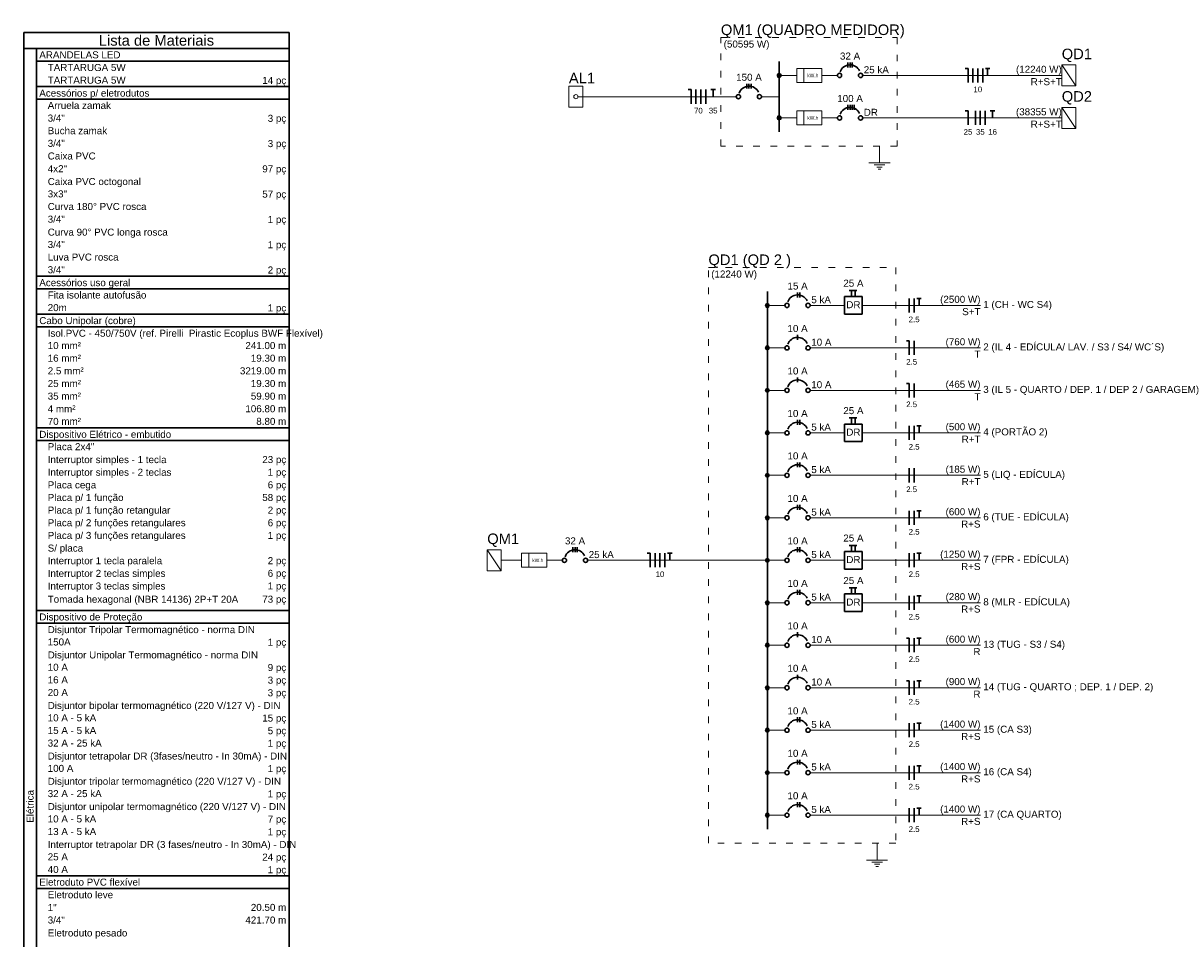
# Model space of a CAD drawing. Header units: millimetres. Extents: x 26 to 1362, y 24 to 358.
# Tile 256 of 256: x 1325 to 1342, y 271 to 285. Entities that reach past the tile are written whole.
import ezdxf

# ---------------------------------------------------------------- set-up
doc = ezdxf.new("R2010")
doc.units = ezdxf.units.MM
doc.linetypes.add('DOT2', pattern=[3.175, 0, -3.175])
for name, color, linetype, lineweight in [('DI-Barramento', 6, 'Continuous', 30), ('DI-Disjuntor', 1, 'Continuous', 30), ('DI-Fios', 3, 'Continuous', 30), ('DI-Linhas do diagrama', 9, 'Continuous', 20), ('DI-Linhas do quadro', 1, 'Continuous', 30), ('DI-Pontilhado', 7, 'Continuous', 20), ('DI-Textos do diagrama', 7, 'Continuous', 20), ('DI-Textos do quadro', 7, 'Continuous', 20), ('DI-Título do diagrama', 3, 'Continuous', 30), ('DI-Título do quadro', 1, 'Continuous', 30)]:
    doc.layers.add(name, color=color, linetype=linetype, lineweight=lineweight)
doc.styles.add('arial', font='arial.ttf')

msp = doc.modelspace()

# ---------------------------------------------------------------- linework, layer by layer
at = {"layer": 'DI-Barramento', "linetype": 'Continuous'}
for p, q in [((1335.9107, 284.0575), (1335.9107, 282.9932)), ((1335.7334, 280.5889), (1335.7334, 272.4769))]:
    msp.add_line(p, q, dxfattribs=at)
at = {"layer": 'DI-Disjuntor', "linetype": 'Continuous'}
for p, q in [((1336.9485, 283.9675), (1336.9485, 284.0416)), ((1336.9803, 283.9675), (1336.9803, 284.0416)), ((1337.0121, 283.9675), (1337.0121, 284.0416)), ((1335.4236, 283.6471), (1335.4236, 283.7212)), ((1335.4553, 283.6471), (1335.4553, 283.7212)), ((1335.4871, 283.6471), (1335.4871, 283.7212)), ((1336.9485, 283.3268), (1336.9485, 283.4009)), ((1336.9803, 283.3268), (1336.9803, 283.4009)), ((1337.0121, 283.3268), (1337.0121, 283.4009)), ((1337.0438, 283.3268), (1337.0438, 283.4009)), ((1336.1888, 280.4988), (1336.1888, 280.573)), ((1336.2206, 280.4988), (1336.2206, 280.573)), ((1336.8983, 280.5094), (1336.8983, 280.2447)), ((1337.1631, 280.5094), (1336.8983, 280.5094)), ((1336.9645, 280.6021), (1337.0836, 280.6021)), ((1337.0042, 280.5094), (1337.0042, 280.6021)), ((1337.0572, 280.5094), (1337.0572, 280.6021)), ((1337.1631, 280.5094), (1337.1631, 280.2447)), ((1337.1631, 280.2447), (1336.8983, 280.2447)), ((1336.1888, 279.8581), (1336.1888, 279.9323)), ((1336.1888, 279.2174), (1336.1888, 279.2916)), ((1336.1888, 278.5768), (1336.1888, 278.6509)), ((1336.2206, 278.5768), (1336.2206, 278.6509)), ((1336.8983, 278.5873), (1336.8983, 278.3226)), ((1337.1631, 278.5873), (1336.8983, 278.5873)), ((1336.9645, 278.68), (1337.0836, 278.68)), ((1337.0042, 278.5873), (1337.0042, 278.68)), ((1337.0572, 278.5873), (1337.0572, 278.68)), ((1337.1631, 278.5873), (1337.1631, 278.3226)), ((1337.1631, 278.3226), (1336.8983, 278.3226)), ((1336.1888, 277.9361), (1336.1888, 278.0102)), ((1336.2206, 277.9361), (1336.2206, 278.0102)), ((1336.1888, 277.2954), (1336.1888, 277.3695)), ((1336.2206, 277.2954), (1336.2206, 277.3695)), ((1332.8, 276.6547), (1332.8, 276.7288)), ((1332.8318, 276.6547), (1332.8318, 276.7288)), ((1332.8635, 276.6547), (1332.8635, 276.7288)), ((1336.1888, 276.6547), (1336.1888, 276.7288)), ((1336.2206, 276.6547), (1336.2206, 276.7288)), ((1336.8983, 276.6653), (1336.8983, 276.4005)), ((1337.1631, 276.6653), (1336.8983, 276.6653)), ((1336.9645, 276.7579), (1337.0836, 276.7579)), ((1337.0042, 276.6653), (1337.0042, 276.7579)), ((1337.0572, 276.6653), (1337.0572, 276.7579)), ((1337.1631, 276.6653), (1337.1631, 276.4005)), ((1337.1631, 276.4005), (1336.8983, 276.4005)), ((1336.1888, 276.014), (1336.1888, 276.0881)), ((1336.2206, 276.014), (1336.2206, 276.0881)), ((1336.9645, 276.1172), (1337.0836, 276.1172)), ((1337.0042, 276.0246), (1337.0042, 276.1172)), ((1337.0572, 276.0246), (1337.0572, 276.1172)), ((1336.8983, 276.0246), (1336.8983, 275.7598)), ((1337.1631, 276.0246), (1336.8983, 276.0246)), ((1337.1631, 276.0246), (1337.1631, 275.7598)), ((1337.1631, 275.7598), (1336.8983, 275.7598)), ((1336.1888, 275.3733), (1336.1888, 275.4474)), ((1336.1888, 274.7326), (1336.1888, 274.8067)), ((1336.1888, 274.0919), (1336.1888, 274.166)), ((1336.2206, 274.0919), (1336.2206, 274.166)), ((1336.1888, 273.4512), (1336.1888, 273.5253)), ((1336.2206, 273.4512), (1336.2206, 273.5253)), ((1336.1888, 272.8105), (1336.1888, 272.8846)), ((1336.2206, 272.8105), (1336.2206, 272.8846))]:
    msp.add_line(p, q, dxfattribs=at)
for centre in [(1336.8214, 283.8457), (1337.1391, 283.8457), (1335.2965, 283.5253), (1335.6142, 283.5253), (1336.8214, 283.205), (1337.1391, 283.205), (1336.0299, 280.3771), (1336.3476, 280.3771), (1336.0299, 279.7364), (1336.3476, 279.7364), (1336.0299, 279.0957), (1336.3476, 279.0957), (1336.0299, 278.455), (1336.3476, 278.455), (1336.0299, 277.8143), (1336.3476, 277.8143), (1336.0299, 277.1736), (1336.3476, 277.1736), (1332.6729, 276.5329), (1332.9906, 276.5329), (1336.0299, 276.5329), (1336.3476, 276.5329), (1336.0299, 275.8922), (1336.3476, 275.8922), (1336.0299, 275.2515), (1336.3476, 275.2515), (1336.0299, 274.6108), (1336.3476, 274.6108), (1336.0299, 273.9701), (1336.3476, 273.9701), (1336.0299, 273.3294), (1336.3476, 273.3294), (1336.0299, 272.6887), (1336.3476, 272.6887)]:
    msp.add_circle(centre, 0.0318, dxfattribs=at)
for centre in [(1336.9803, 283.8457), (1335.4553, 283.5253), (1336.9803, 283.205), (1336.1888, 280.3771), (1336.1888, 279.7364), (1336.1888, 279.0957), (1336.1888, 278.455), (1336.1888, 277.8143), (1336.1888, 277.1736), (1332.8318, 276.5329), (1336.1888, 276.5329), (1336.1888, 275.8922), (1336.1888, 275.2515), (1336.1888, 274.6108), (1336.1888, 273.9701), (1336.1888, 273.3294), (1336.1888, 272.6887)]:
    msp.add_arc(centre, 0.1588, 25, 160, dxfattribs=at)
at = {"layer": 'DI-Fios', "linetype": 'Continuous'}
for p, q in [((1338.7594, 283.9516), (1338.7171, 283.9516)), ((1338.7594, 283.7398), (1338.7594, 283.9516)), ((1338.8335, 283.7398), (1338.8335, 283.9516)), ((1338.9077, 283.7398), (1338.9077, 283.9516)), ((1338.9818, 283.7398), (1338.9818, 283.9516)), ((1339.0221, 283.9516), (1339.0898, 283.9516)), ((1339.0559, 283.8457), (1339.0559, 283.9516)), ((1334.5817, 283.6312), (1334.5393, 283.6312)), ((1334.5817, 283.4194), (1334.5817, 283.6312)), ((1334.6558, 283.4194), (1334.6558, 283.6312)), ((1334.7299, 283.4194), (1334.7299, 283.6312)), ((1334.8041, 283.4194), (1334.8041, 283.6312)), ((1334.8814, 283.6312), (1334.9491, 283.6312)), ((1334.9152, 283.5253), (1334.9152, 283.6312)), ((1338.7594, 283.3109), (1338.7171, 283.3109)), ((1338.7594, 283.0991), (1338.7594, 283.3109)), ((1338.8706, 283.0991), (1338.8706, 283.3109)), ((1338.9447, 283.0991), (1338.9447, 283.3109)), ((1339.0189, 283.0991), (1339.0189, 283.3109)), ((1339.0962, 283.3109), (1339.164, 283.3109)), ((1339.1301, 283.205), (1339.1301, 283.3109)), ((1337.8726, 280.2712), (1337.8726, 280.483)), ((1337.9467, 280.2712), (1337.9467, 280.483)), ((1337.987, 280.483), (1338.0548, 280.483)), ((1338.0209, 280.3771), (1338.0209, 280.483)), ((1337.8726, 279.8423), (1337.8302, 279.8423)), ((1337.8726, 279.6305), (1337.8726, 279.8423)), ((1337.9467, 279.6305), (1337.9467, 279.8423)), ((1337.8726, 279.2016), (1337.8302, 279.2016)), ((1337.8726, 278.9898), (1337.8726, 279.2016)), ((1337.9467, 278.9898), (1337.9467, 279.2016)), ((1337.8726, 278.3491), (1337.8726, 278.5609)), ((1337.9467, 278.3491), (1337.9467, 278.5609)), ((1337.987, 278.5609), (1338.0548, 278.5609)), ((1338.0209, 278.455), (1338.0209, 278.5609)), ((1337.8726, 277.7084), (1337.8726, 277.9202)), ((1337.9467, 277.7084), (1337.9467, 277.9202)), ((1337.8726, 277.0677), (1337.8726, 277.2795)), ((1337.9467, 277.0677), (1337.9467, 277.2795)), ((1337.987, 277.2795), (1338.0548, 277.2795)), ((1338.0209, 277.1736), (1338.0209, 277.2795)), ((1333.9649, 276.6388), (1333.9225, 276.6388)), ((1333.9649, 276.427), (1333.9649, 276.6388)), ((1334.039, 276.427), (1334.039, 276.6388)), ((1334.1131, 276.427), (1334.1131, 276.6388)), ((1334.1873, 276.427), (1334.1873, 276.6388)), ((1334.2275, 276.6388), (1334.2953, 276.6388)), ((1334.2614, 276.5329), (1334.2614, 276.6388)), ((1337.8726, 276.427), (1337.8726, 276.6388)), ((1337.9467, 276.427), (1337.9467, 276.6388)), ((1337.987, 276.6388), (1338.0548, 276.6388)), ((1338.0209, 276.5329), (1338.0209, 276.6388)), ((1337.8726, 275.7863), (1337.8726, 275.9981)), ((1337.9467, 275.7863), (1337.9467, 275.9981)), ((1337.987, 275.9981), (1338.0548, 275.9981)), ((1338.0209, 275.8922), (1338.0209, 275.9981)), ((1337.8726, 275.3574), (1337.8302, 275.3574)), ((1337.8726, 275.1456), (1337.8726, 275.3574)), ((1337.9467, 275.1456), (1337.9467, 275.3574)), ((1337.987, 275.3574), (1338.0548, 275.3574)), ((1338.0209, 275.2515), (1338.0209, 275.3574)), ((1337.8726, 274.7167), (1337.8302, 274.7167)), ((1337.8726, 274.5049), (1337.8726, 274.7167)), ((1337.9467, 274.5049), (1337.9467, 274.7167)), ((1337.987, 274.7167), (1338.0548, 274.7167)), ((1338.0209, 274.6108), (1338.0209, 274.7167)), ((1337.8726, 273.8642), (1337.8726, 274.076)), ((1337.9467, 273.8642), (1337.9467, 274.076)), ((1337.987, 274.076), (1338.0548, 274.076)), ((1338.0209, 273.9701), (1338.0209, 274.076)), ((1337.8726, 273.2235), (1337.8726, 273.4353)), ((1337.9467, 273.2235), (1337.9467, 273.4353)), ((1337.987, 273.4353), (1338.0548, 273.4353)), ((1338.0209, 273.3294), (1338.0209, 273.4353)), ((1337.8726, 272.5828), (1337.8726, 272.7946)), ((1337.9467, 272.5828), (1337.9467, 272.7946)), ((1337.987, 272.7946), (1338.0548, 272.7946)), ((1338.0209, 272.6887), (1338.0209, 272.7946))]:
    msp.add_line(p, q, dxfattribs=at)
at = {"layer": 'DI-Linhas do diagrama', "linetype": 'Continuous'}
for p, q in [((1336.2814, 283.7398), (1336.2814, 283.9516)), ((1340.385, 284.0045), (1340.1732, 284.0045)), ((1340.1732, 284.0045), (1340.1732, 283.6868)), ((1340.385, 283.6868), (1340.1732, 284.0045)), ((1340.385, 283.6868), (1340.385, 284.0045)), ((1335.9425, 283.8457), (1336.1755, 283.8457)), ((1336.5567, 283.8457), (1336.7897, 283.8457)), ((1337.1709, 283.8457), (1340.1732, 283.8457)), ((1332.9508, 283.6842), (1332.739, 283.6842)), ((1332.739, 283.6842), (1332.739, 283.3665)), ((1332.9508, 283.3665), (1332.9508, 283.6842)), ((1340.1732, 283.6868), (1340.385, 283.6868)), ((1332.8767, 283.5253), (1332.9508, 283.5253)), ((1332.9508, 283.5253), (1332.9932, 283.5253)), ((1332.9932, 283.5253), (1333.0567, 283.5253)), ((1333.0249, 283.5253), (1335.2647, 283.5253)), ((1335.646, 283.5253), (1335.9107, 283.5253)), ((1332.739, 283.3665), (1332.9508, 283.3665)), ((1336.2814, 283.0991), (1336.2814, 283.3109)), ((1340.385, 283.3638), (1340.1732, 283.3638)), ((1340.1732, 283.3638), (1340.1732, 283.0461)), ((1340.385, 283.0461), (1340.1732, 283.3638)), ((1340.385, 283.0461), (1340.385, 283.3638)), ((1335.9425, 283.205), (1336.1755, 283.205)), ((1336.5567, 283.205), (1336.7897, 283.205)), ((1337.1709, 283.205), (1340.1732, 283.205)), ((1340.1732, 283.0461), (1340.385, 283.0461)), ((1335.7652, 280.3771), (1335.9982, 280.3771)), ((1336.3794, 280.3771), (1336.8983, 280.3771)), ((1337.1631, 280.3771), (1338.9475, 280.3771)), ((1335.7652, 279.7364), (1335.9982, 279.7364)), ((1336.3794, 279.7364), (1338.9475, 279.7364)), ((1335.7652, 279.0957), (1335.9982, 279.0957)), ((1336.3794, 279.0957), (1338.9475, 279.0957)), ((1335.7652, 278.455), (1335.9982, 278.455)), ((1336.3794, 278.455), (1336.8983, 278.455)), ((1337.1631, 278.455), (1338.9475, 278.455)), ((1335.7652, 277.8143), (1335.9982, 277.8143)), ((1336.3794, 277.8143), (1338.9475, 277.8143)), ((1335.7652, 277.1736), (1335.9982, 277.1736)), ((1336.3794, 277.1736), (1338.9475, 277.1736)), ((1331.7198, 276.6917), (1331.508, 276.6917)), ((1331.508, 276.6917), (1331.508, 276.374)), ((1331.7198, 276.374), (1331.508, 276.6917)), ((1331.7198, 276.374), (1331.7198, 276.6917)), ((1332.1328, 276.427), (1332.1328, 276.6388)), ((1331.7198, 276.5329), (1332.0269, 276.5329)), ((1332.4082, 276.5329), (1332.6411, 276.5329)), ((1333.0224, 276.5329), (1335.7334, 276.5329)), ((1335.7652, 276.5329), (1335.9982, 276.5329)), ((1336.3794, 276.5329), (1336.8983, 276.5329)), ((1337.1631, 276.5329), (1338.9475, 276.5329)), ((1331.508, 276.374), (1331.7198, 276.374)), ((1335.7652, 275.8922), (1335.9982, 275.8922)), ((1336.3794, 275.8922), (1336.8983, 275.8922)), ((1337.1631, 275.8922), (1338.9475, 275.8922)), ((1335.7652, 275.2515), (1335.9982, 275.2515)), ((1336.3794, 275.2515), (1338.9475, 275.2515)), ((1335.7652, 274.6108), (1335.9982, 274.6108)), ((1336.3794, 274.6108), (1338.9475, 274.6108)), ((1335.7652, 273.9701), (1335.9982, 273.9701)), ((1336.3794, 273.9701), (1338.9475, 273.9701)), ((1335.7652, 273.3294), (1335.9982, 273.3294)), ((1336.3794, 273.3294), (1338.9475, 273.3294)), ((1335.7652, 272.6887), (1335.9982, 272.6887)), ((1336.3794, 272.6887), (1338.9475, 272.6887))]:
    msp.add_line(p, q, dxfattribs=at)
for points in [[(1336.1755, 283.7398), (1336.1755, 283.9516), (1336.5567, 283.9516), (1336.5567, 283.7398), (1336.1755, 283.7398)], [(1336.1755, 283.0991), (1336.1755, 283.3109), (1336.5567, 283.3109), (1336.5567, 283.0991), (1336.1755, 283.0991)], [(1332.0269, 276.427), (1332.0269, 276.6388), (1332.4082, 276.6388), (1332.4082, 276.427), (1332.0269, 276.427)]]:
    msp.add_lwpolyline(points, close=True, dxfattribs=at)
at = {"layer": 'DI-Linhas do diagrama', "linetype": 'Continuous', "const_width": 0.0318}
for points in [[(1335.9266, 283.8457, 1), (1335.8948, 283.8457, 1)], [(1335.9266, 283.205, 1), (1335.8948, 283.205, 1)], [(1335.7493, 280.3771, 1), (1335.7175, 280.3771, 1)], [(1335.7493, 279.7364, 1), (1335.7175, 279.7364, 1)], [(1335.7493, 279.0957, 1), (1335.7175, 279.0957, 1)], [(1335.7493, 278.455, 1), (1335.7175, 278.455, 1)], [(1335.7493, 277.8143, 1), (1335.7175, 277.8143, 1)], [(1335.7493, 277.1736, 1), (1335.7175, 277.1736, 1)], [(1335.7493, 276.5329, 1), (1335.7175, 276.5329, 1)], [(1335.7493, 275.8922, 1), (1335.7175, 275.8922, 1)], [(1335.7493, 275.2515, 1), (1335.7175, 275.2515, 1)], [(1335.7493, 274.6108, 1), (1335.7175, 274.6108, 1)], [(1335.7493, 273.9701, 1), (1335.7175, 273.9701, 1)], [(1335.7493, 273.3294, 1), (1335.7175, 273.3294, 1)], [(1335.7493, 272.6887, 1), (1335.7175, 272.6887, 1)]]:
    msp.add_lwpolyline(points, format="xyb", close=True, dxfattribs=at)
at = {"layer": 'DI-Linhas do diagrama', "linetype": 'Continuous'}
for centre in [(1335.9107, 283.8457), (1332.8449, 283.5253), (1335.9107, 283.205), (1335.7334, 280.3771), (1335.7334, 279.7364), (1335.7334, 279.0957), (1335.7334, 278.455), (1335.7334, 277.8143), (1335.7334, 277.1736), (1335.7334, 276.5329), (1335.7334, 275.8922), (1335.7334, 275.2515), (1335.7334, 274.6108), (1335.7334, 273.9701), (1335.7334, 273.3294), (1335.7334, 272.6887)]:
    msp.add_circle(centre, 0.0318, dxfattribs=at)
at = {"layer": 'DI-Linhas do quadro', "linetype": 'Continuous'}
for p, q in [((1324.5184, 284.4931), (1328.5184, 284.4931)), ((1324.5184, 260.717), (1324.5184, 284.4931)), ((1328.5184, 260.717), (1328.5184, 284.4931)), ((1324.5184, 284.2496), (1328.5184, 284.2496)), ((1324.709, 260.717), (1324.709, 284.2496)), ((1324.709, 284.059), (1328.5184, 284.059)), ((1324.709, 283.6777), (1328.5184, 283.6777)), ((1324.709, 283.4871), (1328.5184, 283.4871)), ((1324.709, 280.8184), (1328.5184, 280.8184)), ((1324.709, 280.6278), (1328.5184, 280.6278)), ((1324.709, 280.2465), (1328.5184, 280.2465)), ((1324.709, 280.0559), (1328.5184, 280.0559)), ((1324.709, 278.531), (1328.5184, 278.531)), ((1324.709, 278.3403), (1328.5184, 278.3403)), ((1324.709, 275.776), (1328.5184, 275.776)), ((1324.709, 275.5854), (1328.5184, 275.5854)), ((1324.709, 271.773), (1328.5184, 271.773)), ((1324.709, 271.5824), (1328.5184, 271.5824))]:
    msp.add_line(p, q, dxfattribs=at)
at = {"layer": 'DI-Pontilhado', "linetype": 'DOT2', "ltscale": 0.05}
for points in [[(1335.0317, 282.7814), (1335.0317, 284.4175), (1337.6898, 284.4175), (1337.6898, 282.7814), (1335.0317, 282.7814)], [(1334.8439, 272.2651), (1334.8439, 280.9489), (1337.6714, 280.9489), (1337.6714, 272.2651), (1334.8439, 272.2651)]]:
    msp.add_lwpolyline(points, close=True, dxfattribs=at)
at = {"layer": 'DI-Textos do diagrama', "linetype": 'Continuous'}
for p, q in [((1337.424, 282.7814), (1337.424, 282.5272)), ((1337.2652, 282.5272), (1337.5829, 282.5272)), ((1337.3446, 282.4954), (1337.5034, 282.4954)), ((1337.3843, 282.4637), (1337.4637, 282.4637)), ((1337.4042, 282.4319), (1337.4439, 282.4319)), ((1337.3886, 272.2651), (1337.3886, 272.011)), ((1337.2298, 272.011), (1337.5475, 272.011)), ((1337.3092, 271.9792), (1337.4681, 271.9792)), ((1337.3489, 271.9474), (1337.4283, 271.9474)), ((1337.3688, 271.9156), (1337.4085, 271.9156))]:
    msp.add_line(p, q, dxfattribs=at)

# ---------------------------------------------------------------- texts
at = {"layer": 'DI-Disjuntor', "char_height": 0.1059, "width": 0.25416, "attachment_point": 8, "line_spacing_factor": 0.798, "style": 'arial'}
for insert in [(1337.0309, 280.3347), (1337.0309, 278.4127), (1337.0309, 276.4907), (1337.0309, 275.8497)]:
    msp.add_mtext('DR', dxfattribs=dict(at, insert=insert))
at = {"layer": 'DI-Textos do diagrama', "line_spacing_factor": 0.798, "style": 'arial'}
for s, insert, char_height, width, attachment_point in [('(50595 W)', (1335.0739, 284.2343), 0.1059, 1.14372, 7), ('32 A', (1336.9804, 284.0837), 0.1059, 0.50832, 8), ('25 kA', (1337.1869, 283.8772), 0.1059, 0.6354, 7), ('(12240 W)', (1340.1734, 283.8533), 0.1059, 1.14372, 9), ('150 A', (1335.4554, 283.7637), 0.1059, 0.6354, 8), ('kW.h', (1336.3344, 283.8193), 0.05295, 0.25416, 7), ('R+S+T', (1340.1734, 283.6972), 0.1059, 0.6354, 9), ('10', (1338.9074, 283.5917), 0.08472, 0.203328, 8), ('100 A', (1336.9804, 283.4432), 0.1059, 0.6354, 8), ('70', (1334.6929, 283.2712), 0.08472, 0.203328, 8), ('35', (1334.9154, 283.2712), 0.08472, 0.203328, 8), ('kW.h', (1336.3344, 283.1788), 0.05295, 0.25416, 7), ('DR', (1337.1869, 283.2367), 0.1059, 0.25416, 7), ('(38355 W)', (1340.1734, 283.2123), 0.1059, 1.14372, 9), ('25', (1338.7594, 282.9507), 0.08472, 0.203328, 8), ('35', (1338.9449, 282.9507), 0.08472, 0.203328, 8), ('16', (1339.1299, 282.9507), 0.08472, 0.203328, 8), ('R+S+T', (1340.1734, 283.0567), 0.1059, 0.6354, 9), ('(12240 W)', (1334.8864, 280.7658), 0.1059, 1.14372, 7), ('25 A', (1337.0309, 280.6577), 0.1059, 0.50832, 8), ('15 A', (1336.1889, 280.6152), 0.1059, 0.50832, 8), ('5 kA', (1336.3954, 280.4087), 0.1059, 0.50832, 7), ('(2500 W)', (1338.9474, 280.3843), 0.1059, 1.01664, 9), ('1 (CH - WC S4)', (1338.9899, 280.3068), 0.1059, 1.77912, 7), ('S+T', (1338.9474, 280.2287), 0.1059, 0.38124, 9), ('10 A', (1336.1889, 279.9747), 0.1059, 0.50832, 8), ('2.5', (1337.9469, 280.1227), 0.08472, 0.304992, 8), ('10 A', (1336.3954, 279.7682), 0.1059, 0.50832, 7), ('(760 W)', (1338.9474, 279.7438), 0.1059, 0.88956, 9), ('2 (IL 4 - EDÍCULA/ LAV. / S3 / S4/ WC´S)', (1338.9899, 279.6663), 0.1059, 5.0832, 7), ('2.5', (1337.9099, 279.4822), 0.08472, 0.304992, 8), ('T', (1338.9474, 279.5882), 0.1059, 0.12708, 9), ('10 A', (1336.1889, 279.3337), 0.1059, 0.50832, 8), ('10 A', (1336.3954, 279.1272), 0.1059, 0.50832, 7), ('(465 W)', (1338.9474, 279.1033), 0.1059, 0.88956, 9), ('T', (1338.9474, 278.9472), 0.1059, 0.12708, 9), ('3 (IL 5 - QUARTO / DEP. 1 / DEP 2 / GARAGEM)', (1338.9899, 279.0253), 0.1059, 5.59152, 7), ('25 A', (1337.0309, 278.7357), 0.1059, 0.50832, 8), ('2.5', (1337.9099, 278.8417), 0.08472, 0.304992, 8), ('10 A', (1336.1889, 278.6932), 0.1059, 0.50832, 8), ('5 kA', (1336.3954, 278.4867), 0.1059, 0.50832, 7), ('(500 W)', (1338.9474, 278.4623), 0.1059, 0.88956, 9), ('4 (PORTÃO 2)', (1338.9899, 278.3848), 0.1059, 1.52496, 7), ('R+T', (1338.9474, 278.3067), 0.1059, 0.38124, 9), ('10 A', (1336.1889, 278.0527), 0.1059, 0.50832, 8), ('2.5', (1337.9469, 278.2007), 0.08472, 0.304992, 8), ('5 kA', (1336.3954, 277.8462), 0.1059, 0.50832, 7), ('(185 W)', (1338.9474, 277.8218), 0.1059, 0.88956, 9), ('5 (LIQ - EDÍCULA)', (1338.9899, 277.7443), 0.1059, 2.16036, 7), ('2.5', (1337.9099, 277.5602), 0.08472, 0.304992, 8), ('R+T', (1338.9474, 277.6662), 0.1059, 0.38124, 9), ('10 A', (1336.1889, 277.4117), 0.1059, 0.50832, 8), ('5 kA', (1336.3954, 277.2052), 0.1059, 0.50832, 7), ('(600 W)', (1338.9474, 277.1808), 0.1059, 0.88956, 9), ('R+S', (1338.9474, 277.0252), 0.1059, 0.38124, 9), ('6 (TUE - EDÍCULA)', (1338.9899, 277.1033), 0.1059, 2.16036, 7), ('25 A', (1337.0309, 276.8137), 0.1059, 0.50832, 8), ('2.5', (1337.9469, 276.9192), 0.08472, 0.304992, 8), ('32 A', (1332.8319, 276.7712), 0.1059, 0.50832, 8), ('10 A', (1336.1889, 276.7712), 0.1059, 0.50832, 8), ('25 kA', (1333.0384, 276.5647), 0.1059, 0.6354, 7), ('5 kA', (1336.3954, 276.5647), 0.1059, 0.50832, 7), ('(1250 W)', (1338.9474, 276.5403), 0.1059, 1.01664, 9), ('7 (FPR - EDÍCULA)', (1338.9899, 276.4628), 0.1059, 2.16036, 7), ('kW.h', (1332.1859, 276.5063), 0.05295, 0.25416, 7), ('R+S', (1338.9474, 276.3847), 0.1059, 0.38124, 9), ('10', (1334.1129, 276.2787), 0.08472, 0.203328, 8), ('10 A', (1336.1889, 276.1307), 0.1059, 0.50832, 8), ('25 A', (1337.0309, 276.1727), 0.1059, 0.50832, 8), ('2.5', (1337.9469, 276.2787), 0.08472, 0.304992, 8), ('5 kA', (1336.3954, 275.9242), 0.1059, 0.50832, 7), ('(280 W)', (1338.9474, 275.8998), 0.1059, 0.88956, 9), ('8 (MLR - EDÍCULA)', (1338.9899, 275.8218), 0.1059, 2.16036, 7), ('2.5', (1337.9469, 275.6382), 0.08472, 0.304992, 8), ('R+S', (1338.9474, 275.7437), 0.1059, 0.38124, 9), ('10 A', (1336.1889, 275.4897), 0.1059, 0.50832, 8), ('10 A', (1336.3954, 275.2832), 0.1059, 0.50832, 7), ('(600 W)', (1338.9474, 275.2588), 0.1059, 0.88956, 9), ('R', (1338.9474, 275.1032), 0.1059, 0.12708, 9), ('13 (TUG - S3 / S4)', (1338.9899, 275.1813), 0.1059, 2.28744, 7), ('2.5', (1337.9469, 274.9972), 0.08472, 0.304992, 8), ('10 A', (1336.1889, 274.8492), 0.1059, 0.50832, 8), ('10 A', (1336.3954, 274.6427), 0.1059, 0.50832, 7), ('(900 W)', (1338.9474, 274.6183), 0.1059, 0.88956, 9), ('14 (TUG - QUARTO ; DEP. 1 / DEP. 2)', (1338.9899, 274.5408), 0.1059, 4.4478, 7), ('R', (1338.9474, 274.4627), 0.1059, 0.12708, 9), ('10 A', (1336.1889, 274.2082), 0.1059, 0.50832, 8), ('2.5', (1337.9469, 274.3567), 0.08472, 0.304992, 8), ('5 kA', (1336.3954, 274.0017), 0.1059, 0.50832, 7), ('(1400 W)', (1338.9474, 273.9778), 0.1059, 1.01664, 9), ('15 (CA S3)', (1338.9899, 273.8998), 0.1059, 1.2708, 7), ('2.5', (1337.9469, 273.7157), 0.08472, 0.304992, 8), ('R+S', (1338.9474, 273.8217), 0.1059, 0.38124, 9), ('10 A', (1336.1889, 273.5677), 0.1059, 0.50832, 8), ('5 kA', (1336.3954, 273.3612), 0.1059, 0.50832, 7), ('(1400 W)', (1338.9474, 273.3368), 0.1059, 1.01664, 9), ('R+S', (1338.9474, 273.1812), 0.1059, 0.38124, 9), ('16 (CA S4)', (1338.9899, 273.2593), 0.1059, 1.2708, 7), ('2.5', (1337.9469, 273.0752), 0.08472, 0.304992, 8), ('10 A', (1336.1889, 272.9272), 0.1059, 0.50832, 8), ('5 kA', (1336.3954, 272.7207), 0.1059, 0.50832, 7), ('(1400 W)', (1338.9474, 272.6963), 0.1059, 1.01664, 9), ('17 (CA QUARTO)', (1338.9899, 272.6183), 0.1059, 1.77912, 7), ('R+S', (1338.9474, 272.5407), 0.1059, 0.38124, 9), ('2.5', (1337.9469, 272.4347), 0.08472, 0.304992, 8)]:
    msp.add_mtext(s, dxfattribs=dict(at, insert=insert, char_height=char_height, width=width, attachment_point=attachment_point))
at = {"layer": 'DI-Textos do quadro', "char_height": 0.1059, "line_spacing_factor": 0.798, "style": 'arial'}
for s, insert, width, attachment_point in [('ARANDELAS LED', (1324.7512, 284.1016), 1.65204, 7), ('TARTARUGA 5W', (1324.8782, 283.9106), 1.52496, 7), ('TARTARUGA 5W', (1324.8782, 283.7201), 1.52496, 7), ('14 pç', (1328.4762, 283.6851), 0.6354, 9), ('Acessórios p/ eletrodutos', (1324.7512, 283.4946), 3.177, 7), ('Arruela zamak', (1324.8782, 283.3391), 1.65204, 7), ('3/4"', (1324.8782, 283.1481), 0.50832, 7), ('3 pç', (1328.4762, 283.1131), 0.50832, 9), ('Bucha zamak', (1324.8782, 282.9576), 1.39788, 7), ('3/4"', (1324.8782, 282.7671), 0.50832, 7), ('Caixa PVC', (1324.8782, 282.5766), 1.14372, 7), ('3 pç', (1328.4762, 282.7321), 0.50832, 9), ('4x2"', (1324.8782, 282.3856), 0.50832, 7), ('97 pç', (1328.4762, 282.3506), 0.6354, 9), ('Caixa PVC octogonal', (1324.8782, 282.1601), 2.41452, 7), ('3x3"', (1324.8782, 282.0046), 0.50832, 7), ('57 pç', (1328.4762, 281.9696), 0.6354, 9), ('Curva 180%%d PVC rosca', (1324.8782, 281.8141), 2.5416, 7), ('3/4"', (1324.8782, 281.6231), 0.50832, 7), ('1 pç', (1328.4762, 281.5881), 0.50832, 9), ('Curva 90%%d PVC longa rosca', (1324.8782, 281.3976), 3.177, 7), ('3/4"', (1324.8782, 281.2421), 0.50832, 7), ('1 pç', (1328.4762, 281.2071), 0.50832, 9), ('Luva PVC rosca', (1324.8782, 281.0516), 1.77912, 7), ('3/4"', (1324.8782, 280.8606), 0.50832, 7), ('Acessórios uso geral', (1324.7512, 280.6351), 2.5416, 7), ('2 pç', (1328.4762, 280.8256), 0.50832, 9), ('Fita isolante autofusão', (1324.8782, 280.4796), 2.92284, 7), ('20m', (1324.8782, 280.2891), 0.38124, 7), ('1 pç', (1328.4762, 280.2541), 0.50832, 9), ('Cabo Unipolar (cobre)', (1324.7512, 280.0631), 2.66868, 7), ('Isol.PVC - 450/750V (ref. Pirelli  Pirastic Ecoplus BWF Flexível)', (1324.8782, 279.8726), 8.2602, 7), ('10 mm²', (1324.8782, 279.7171), 0.76248, 7), ('241.00 m', (1328.4762, 279.7171), 1.01664, 9), ('16 mm²', (1324.8782, 279.5266), 0.76248, 7), ('19.30 m', (1328.4762, 279.5266), 0.88956, 9), ('2.5 mm²', (1324.8782, 279.3361), 0.88956, 7), ('3219.00 m', (1328.4762, 279.3361), 1.14372, 9), ('25 mm²', (1324.8782, 279.1451), 0.76248, 7), ('19.30 m', (1328.4762, 279.1451), 0.88956, 9), ('35 mm²', (1324.8782, 278.9546), 0.76248, 7), ('59.90 m', (1328.4762, 278.9546), 0.88956, 9), ('4 mm²', (1324.8782, 278.7641), 0.6354, 7), ('106.80 m', (1328.4762, 278.7641), 1.01664, 9), ('70 mm²', (1324.8782, 278.5736), 0.76248, 7), ('8.80 m', (1328.4762, 278.5736), 0.76248, 9), ('Dispositivo Elétrico - embutido', (1324.7512, 278.3476), 3.93948, 7), ('Placa 2x4"', (1324.8782, 278.1921), 1.2708, 7), ('Interruptor simples - 1 tecla', (1324.8782, 277.9666), 3.68532, 7), ('23 pç', (1328.4762, 277.9666), 0.6354, 9), ('Interruptor simples - 2 teclas', (1324.8782, 277.7761), 3.8124, 7), ('1 pç', (1328.4762, 277.7761), 0.50832, 9), ('Placa cega', (1324.8782, 277.5851), 1.2708, 7), ('6 pç', (1328.4762, 277.5851), 0.50832, 9), ('Placa p/ 1 função', (1324.8782, 277.3946), 2.16036, 7), ('58 pç', (1328.4762, 277.3946), 0.6354, 9), ('Placa p/ 1 função retangular', (1324.8782, 277.2041), 3.55824, 7), ('2 pç', (1328.4762, 277.2041), 0.50832, 9), ('Placa p/ 2 funções retangulares', (1324.8782, 277.0136), 3.93948, 7), ('6 pç', (1328.4762, 277.0136), 0.50832, 9), ('Placa p/ 3 funções retangulares', (1324.8782, 276.8226), 3.93948, 7), ('1 pç', (1328.4762, 276.8226), 0.50832, 9), ('S/ placa', (1324.8782, 276.6321), 1.01664, 7), ('Interruptor 1 tecla paralela', (1324.8782, 276.4416), 3.55824, 7), ('2 pç', (1328.4762, 276.4416), 0.50832, 9), ('Interruptor 2 teclas simples', (1324.8782, 276.2511), 3.55824, 7), ('6 pç', (1328.4762, 276.2511), 0.50832, 9), ('Interruptor 3 teclas simples', (1324.8782, 276.0601), 3.55824, 7), ('1 pç', (1328.4762, 276.0601), 0.50832, 9), ('Tomada hexagonal (NBR 14136) 2P+T 20A', (1324.8782, 275.8606), 4.70196, 7), ('73 pç', (1328.4762, 275.8606), 0.6354, 9), ('Dispositivo de Proteção', (1324.7512, 275.5928), 2.92284, 7), ('Disjuntor Tripolar Termomagnético - norma DIN', (1324.8782, 275.4023), 5.7186, 7), ('150A', (1324.8782, 275.2463), 0.50832, 7), ('1 pç', (1328.4762, 275.2113), 0.50832, 9), ('Disjuntor Unipolar Termomagnético - norma DIN', (1324.8782, 275.0208), 5.7186, 7), ('10 A', (1324.8782, 274.8653), 0.50832, 7), ('9 pç', (1328.4762, 274.8303), 0.50832, 9), ('16 A', (1324.8782, 274.6748), 0.50832, 7), ('3 pç', (1328.4762, 274.6398), 0.50832, 9), ('20 A', (1324.8782, 274.4843), 0.50832, 7), ('3 pç', (1328.4762, 274.4493), 0.50832, 9), ('Disjuntor bipolar termomagnético (220 V/127 V) - DIN', (1324.8782, 274.2583), 6.60816, 7), ('10 A - 5 kA', (1324.8782, 274.1028), 1.39788, 7), ('15 pç', (1328.4762, 274.0678), 0.6354, 9), ('15 A - 5 kA', (1324.8782, 273.9123), 1.39788, 7), ('5 pç', (1328.4762, 273.8773), 0.50832, 9), ('32 A - 25 kA', (1324.8782, 273.7218), 1.52496, 7), ('1 pç', (1328.4762, 273.6868), 0.50832, 9), ('Disjuntor tetrapolar DR (3fases/neutro - In 30mA) - DIN', (1324.8782, 273.4958), 6.9894, 7), ('100 A', (1324.8782, 273.3403), 0.6354, 7), ('1 pç', (1328.4762, 273.3053), 0.50832, 9), ('Disjuntor tripolar termomagnético (220 V/127 V) - DIN', (1324.8782, 273.1148), 6.73524, 7), ('32 A - 25 kA', (1324.8782, 272.9593), 1.52496, 7), ('1 pç', (1328.4762, 272.9243), 0.50832, 9), ('Disjuntor unipolar termomagnético (220 V/127 V) - DIN', (1324.8782, 272.7333), 6.73524, 7), ('10 A - 5 kA', (1324.8782, 272.5778), 1.39788, 7), ('7 pç', (1328.4762, 272.5428), 0.50832, 9), ('13 A - 5 kA', (1324.8782, 272.3873), 1.39788, 7), ('1 pç', (1328.4762, 272.3523), 0.50832, 9), ('Interruptor tetrapolar DR (3 fases/neutro - In 30mA) - DIN', (1324.8782, 272.1618), 7.37064, 7), ('25 A', (1324.8782, 272.0058), 0.50832, 7), ('24 pç', (1328.4762, 271.9708), 0.6354, 9), ('40 A', (1324.8782, 271.8153), 0.50832, 7), ('1 pç', (1328.4762, 271.7803), 0.50832, 9), ('Eletroduto PVC flexível', (1324.7512, 271.6248), 2.92284, 7), ('Eletroduto leve', (1324.8782, 271.4343), 1.9062, 7), ('1"', (1324.8782, 271.2433), 0.25416, 7), ('20.50 m', (1328.4762, 271.2433), 0.88956, 9), ('3/4"', (1324.8782, 271.0528), 0.50832, 7), ('421.70 m', (1328.4762, 271.0528), 1.01664, 9), ('Eletroduto pesado', (1324.8782, 270.8273), 2.16036, 7)]:
    msp.add_mtext(s, dxfattribs=dict(at, insert=insert, width=width, attachment_point=attachment_point))
at = {"layer": 'DI-Textos do quadro', "insert": (1324.6667, 272.8213), "char_height": 0.1059, "width": 1.01664, "attachment_point": 8, "rotation": 90.00021, "line_spacing_factor": 0.798, "style": 'arial'}
msp.add_mtext('Elétrica', dxfattribs=at)
at = {"layer": 'DI-Título do diagrama', "char_height": 0.15885, "attachment_point": 7, "line_spacing_factor": 0.798, "style": 'arial'}
for s, insert, width in [('QM1 (QUADRO MEDIDOR)', (1335.0319, 284.4073), 3.8124), ('QD1', (1340.1734, 284.0467), 0.57186), ('AL1', (1332.7389, 283.7267), 0.57186), ('QD2', (1340.1734, 283.4062), 0.57186), ('QD1 (QD 2 )', (1334.8439, 280.9388), 2.09682), ('QM1', (1331.5079, 276.7342), 0.57186)]:
    msp.add_mtext(s, dxfattribs=dict(at, insert=insert, width=width))
at = {"layer": 'DI-Título do quadro', "insert": (1326.5182, 284.292), "char_height": 0.15885, "width": 3.43116, "attachment_point": 8, "line_spacing_factor": 0.798, "style": 'arial'}
msp.add_mtext('Lista de Materiais', dxfattribs=at)

doc.saveas('drawing.dxf')
